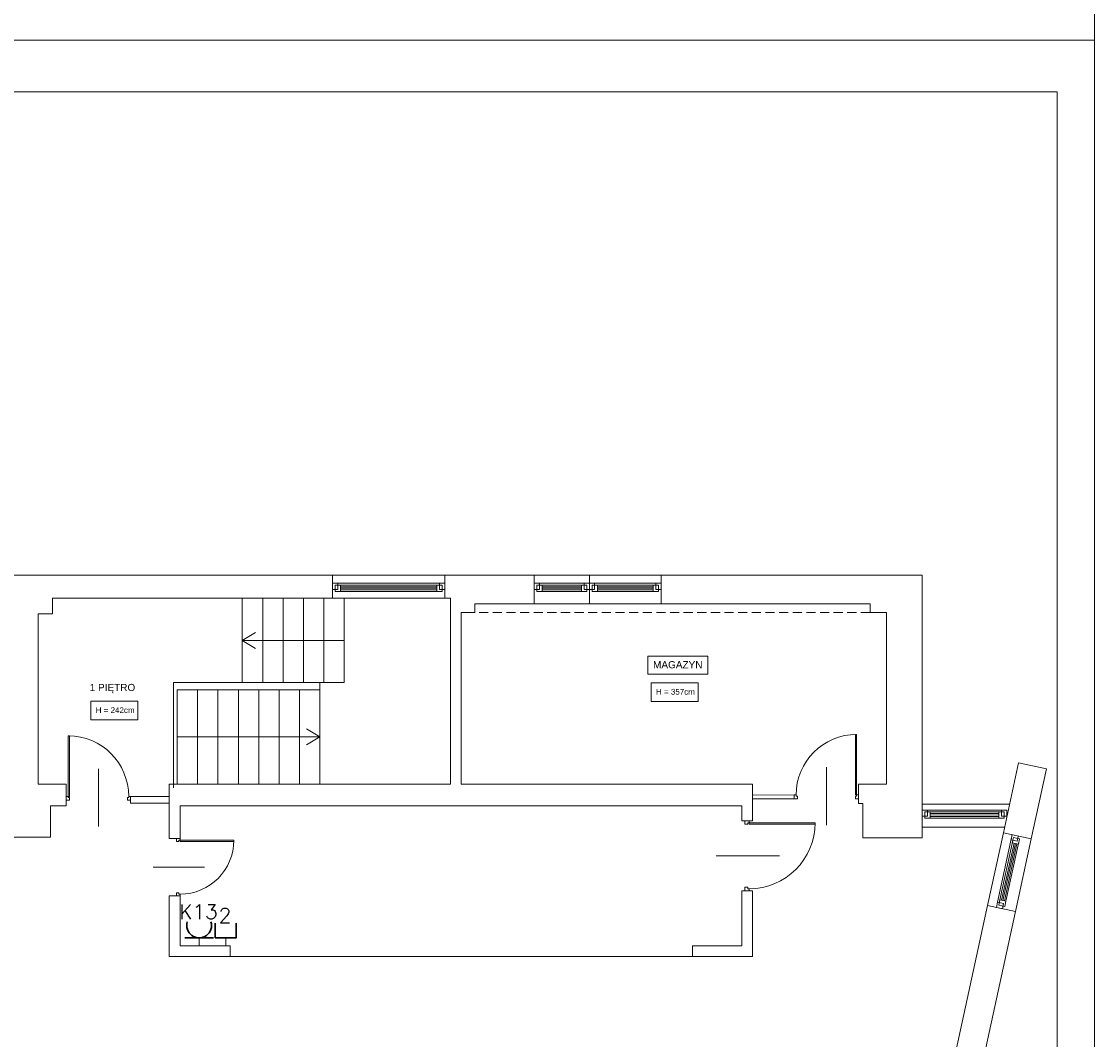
# Model space of a CAD drawing. Header units: millimetres. Extents: x 1468 to 6168, y 2353 to 26545.
# Tile 16 of 29: x 4669 to 6168, y 9866 to 11289. Entities that reach past the tile are written whole.
import ezdxf
from ezdxf.enums import TextEntityAlignment as Align

# ---------------------------------------------------------------- set-up
doc = ezdxf.new("R2010")
doc.units = ezdxf.units.MM
doc.linetypes.add('HIDDENX2', pattern=[19.05, 12.7, -6.35])
doc.linetypes.add('JIS_02_2.0', pattern=[3, 2, -1])
doc.layers.get('0').update_dxf_attribs({"lineweight": 0})
for name, color, linetype, lineweight in [('+ okna', 7, 'Continuous', 0), ('+ podciąg', 7, 'JIS_02_2.0', 0), ('+ schody', 7, 'Continuous', 0), ('+ ściany', 7, 'Continuous', 0), ('+okna', 7, 'Continuous', 0), ('+widok', 7, 'Continuous', 0), ('EL_GNIAZDKA', 10, 'Continuous', 30), ('EL_GNIAZDKA_TXT', 10, 'Continuous', 25), ('EL_PEL', 170, 'Continuous', 30), ('EL_PEL_TEKST', 170, 'Continuous', 25), ('opis (model)', 7, 'Continuous', 0), ('opisy (model)', 7, 'Continuous', 0)]:
    doc.layers.add(name, color=color, linetype=linetype, lineweight=lineweight)
doc.layers.add('EL_OBRAMOWANIE', color=80, linetype='Continuous', lineweight=0, plot=False)
doc.layers.add('EL_POMOC', color=10, linetype='Continuous', lineweight=0, plot=False)
doc.styles.add('ROMANS', font='ROMANS', dxfattribs={"width": 0.7})
doc.styles.get("Standard").update_dxf_attribs({"font": 'arial.ttf'})

# ---------------------------------------------------------------- blocks, each defined once
blk = doc.blocks.new('drzwi')
at = {"color": 0}
for p, q in [((-45, 42.3), (-45, -38.7)), ((-90, 5.4), (-85.5, 5.4)), ((-90, 0), (-90, 5.4)), ((-90, 0), (-87.3, 0)), ((-87.3, 0), (-87.3, 1.8)), ((-87.3, 1.8), (-85.5, 1.8)), ((-85.5, 1.8), (-85.5, 5.4)), ((-4.5, 5.4), (0, 5.4)), ((-4.5, 1.8), (-4.5, 5.4)), ((-4.5, 1.8), (-2.7, 1.8)), ((-4.5, 0), (-4.5, -84.6)), ((-4.5, 0), (0, 0)), ((-2.7, 0), (-2.7, 1.8)), ((-2.7, 0), (-2.7, -84.6)), ((0, 0), (0, 5.4)), ((-2.7, -84.6), (-4.5, -84.6))]:
    blk.add_line(p, q, dxfattribs=at)
blk.add_arc((-2.7, 0), 84.6, 180, 270, dxfattribs=at)

msp = doc.modelspace()

# ---------------------------------------------------------------- linework, layer by layer
at = {"layer": '+ okna'}
for p, q in [((4821.5, 10206), (4821.5, 10196.6)), ((4821.5, 10206), (4875.5, 10206)), ((4821.5, 10196.6), (4875.5, 10196.6)), ((5748.5, 10208), (5690.5, 10207.9)), ((5748.5, 10202.6), (5690.5, 10202.6)), ((5927.5, 10163), (5927.5, 10195)), ((5927.5, 10195), (6049.4, 10195)), ((5934.8, 10186.9), (6038.3, 10186.9)), ((6034.5, 10184.4), (5938.6, 10184.4)), ((5938.6, 10181.9), (6034.5, 10181.9)), ((5938.6, 10180), (6034.5, 10179.9)), ((5938.6, 10177.9), (6034.5, 10177.9)), ((6034.5, 10175.6), (5938.6, 10175.6)), ((6042.5, 10163), (5927.5, 10163)), ((6040.8, 10155.2), (6018.7, 10053.6)), ((6032.6, 10058), (6052.3, 10148.5)), ((6054, 10144.4), (6035.9, 10061.2)), ((6038.3, 10060.7), (6055.7, 10140.6)), ((6040.2, 10060.3), (6057.7, 10140.2)), ((6042.2, 10059.8), (6059.6, 10139.7)), ((6062.6, 10142.6), (6044.5, 10059.3)), ((6079.8, 10146.7), (6057.7, 10045.1))]:
    msp.add_line(p, q, dxfattribs=at)
for points in [[(5934.8, 10178.1), (5927.5, 10178.1), (5927.5, 10186.9), (5934.8, 10186.9)], [(5931.1, 10175.6), (5938.6, 10175.6), (5938.6, 10184.4), (5931.1, 10184.4)], [(6042, 10175.6), (6034.5, 10175.6), (6034.5, 10184.4), (6042, 10184.4)], [(6038.3, 10178.1), (6045.6, 10178.1), (6045.6, 10186.9), (6038.3, 10186.9)], [(6063.4, 10146.6), (6061.9, 10139.3), (6053.3, 10141.1), (6054.9, 10148.5)], [(6042.9, 10052), (6044.5, 10059.3), (6035.9, 10061.2), (6034.3, 10053.9)], [(6041.2, 10056.1), (6039.7, 10049), (6031.1, 10050.9), (6032.6, 10058)]]:
    msp.add_lwpolyline(points, close=True, dxfattribs=at)
msp.add_lwpolyline([(6053.2, 10152.5), (6051.6, 10145.4), (6060.2, 10143.5), (6061.7, 10150.1)], dxfattribs=at)
at = {"layer": '+ podciąg', "linetype": 'HIDDENX2'}
msp.add_line((5854.5, 10463), (5302.5, 10463), dxfattribs=at)
at = {"layer": '+ schody'}
for p, q in [((4977.5, 10424), (4996, 10435.2)), ((4977.5, 10424), (5120, 10424)), ((4977.5, 10424), (4996, 10412.8)), ((5086, 10365), (5086, 10223)), ((5057.5, 10223), (5057.5, 10355)), ((5057.5, 10355), (5086, 10355)), ((5086, 10289), (5067.4, 10300.2)), ((4886.5, 10289), (5086, 10289)), ((5086, 10289), (5067.4, 10277.8)), ((5086, 10223), (5057.5, 10223))]:
    msp.add_line(p, q, dxfattribs=at)
for points in [[(4977.5, 10365), (4977.5, 10483), (5006, 10483), (5006, 10365)], [(5006, 10365), (5006, 10483), (5034.5, 10483), (5034.5, 10365)], [(5034.5, 10365), (5034.5, 10483), (5063, 10483), (5063, 10365)], [(5063, 10365), (5063, 10483), (5091.5, 10483), (5091.5, 10365)], [(5091.5, 10365), (5091.5, 10483), (5120, 10483), (5120, 10365)], [(4886.5, 10223), (4886.5, 10355), (4915, 10355), (4915, 10223)], [(4915, 10223), (4915, 10355), (4943.5, 10355), (4943.5, 10223)], [(4943.5, 10223), (4943.5, 10355), (4972, 10355), (4972, 10223)], [(4972, 10223), (4972, 10355), (5000.5, 10355), (5000.5, 10223)], [(5000.5, 10223), (5000.5, 10355), (5029, 10355), (5029, 10223)], [(5029, 10223), (5029, 10355), (5057.5, 10355), (5057.5, 10223)]]:
    msp.add_lwpolyline(points, close=True, dxfattribs=at)
msp.add_lwpolyline([(5120, 10365), (4881.5, 10365), (4881.5, 10218)], dxfattribs=at)
at = {"layer": '+ ściany'}
for p, q in [((5103.5, 10483), (5103.5, 10515)), ((5260.5, 10483), (5260.5, 10515)), ((5385.5, 10475), (5385.5, 10515)), ((5927.5, 10515), (5562.5, 10515)), ((5562.5, 10475), (5562.5, 10515)), ((5927.5, 10162), (5927.5, 10515)), ((4712.5, 10483), (4712.5, 10461)), ((5103.5, 10483), (4712.5, 10483)), ((5268.5, 10483), (5260.5, 10483)), ((5268.5, 10223), (5268.5, 10483)), ((5302.5, 10475), (5385.5, 10475)), ((5302.5, 10475), (5302.5, 10463)), ((5562.5, 10475), (5854.5, 10475)), ((5854.5, 10463), (5854.5, 10475)), ((4712.5, 10461), (4692.5, 10461)), ((4692.5, 10461), (4692.5, 10223)), ((5283.5, 10223), (5283.5, 10463)), ((5302.5, 10463), (5283.5, 10463)), ((5854.5, 10463), (5877.5, 10463)), ((5877.5, 10223), (5877.5, 10463)), ((5268.5, 10223), (5268.5, 10434.5)), ((5283.5, 10223), (5283.5, 10434.5)), ((6062, 10252.9), (6040.8, 10155.2)), ((6101.1, 10244.4), (6062, 10252.9)), ((6101.1, 10244.4), (6079.8, 10146.7)), ((4692.5, 10223), (4731.5, 10223)), ((4731.5, 10193), (4731.5, 10223)), ((4875.5, 10208), (4875.5, 10223)), ((4875.5, 10223), (5268.5, 10223)), ((4877.5, 10223), (4886.5, 10223)), ((5283.5, 10223), (5690.5, 10223)), ((5690.5, 10223), (5690.5, 10194.3)), ((5838.5, 10196), (5838.5, 10223)), ((5838.5, 10223), (5877.5, 10223)), ((5838.5, 10196), (5844.5, 10196)), ((5844.5, 10196), (5844.5, 10148)), ((5927.5, 10148), (5927.5, 10162)), ((6079.8, 10146.7), (6040.8, 10155.2)), ((5844.5, 10148), (5927.5, 10148)), ((6057.7, 10045.1), (5947.3, 9537.2)), ((6057.7, 10045.1), (6018.7, 10053.6))]:
    msp.add_line(p, q, dxfattribs=at)
for points in [[(4731.5, 10193), (4709.5, 10193), (4709.5, 10149), (4621.5, 10149), (4621.5, 10163), (4621.5, 10515), (5103.5, 10515)], [(5260.5, 10515), (5385.5, 10515)], [(4890.5, 10147), (4875.5, 10147), (4875.5, 10208)], [(5690.5, 10196), (5690.5, 10172), (5675.5, 10172), (5675.5, 10193)], [(4890.5, 10147), (4890.5, 10193), (5675.5, 10193)], [(4960.5, 9997), (4960.5, 9982), (4875.5, 9982), (4875.5, 10067), (4890.5, 10067), (4890.5, 9997)], [(5675.5, 10074), (5690.5, 10074), (5690.5, 9982), (5606.5, 9982), (5606.5, 9997), (5675.5, 9997)], [(5675.5, 10074), (5675.5, 9997)], [(6018.7, 10053.6), (5923.9, 9617.8), (5859.9, 9633.8)], [(4960.5, 9997), (4890.5, 9997)]]:
    msp.add_lwpolyline(points, dxfattribs=at)
at = {"layer": '+okna'}
for p, q in [((5103.5, 10515), (5260.5, 10515)), ((5385.5, 10515), (5562.5, 10515)), ((5462.5, 10475), (5462.5, 10515)), ((5110.8, 10503.8), (5253.2, 10503.8)), ((5255.4, 10501.3), (5114.6, 10501.3)), ((5114.6, 10498.8), (5249.4, 10498.8)), ((5114.6, 10496.8), (5249.4, 10496.8)), ((5114.6, 10494.8), (5249.4, 10494.8)), ((5455.2, 10503.8), (5392.8, 10503.8)), ((5396.6, 10501.3), (5451.4, 10501.3)), ((5451.4, 10498.8), (5396.6, 10498.8)), ((5451.4, 10496.8), (5396.6, 10496.8)), ((5451.4, 10494.8), (5396.6, 10494.8)), ((5469.8, 10503.8), (5555.2, 10503.8)), ((5557.4, 10501.3), (5473.6, 10501.3)), ((5473.6, 10498.8), (5551.4, 10498.8)), ((5473.6, 10496.8), (5551.4, 10496.8)), ((5473.6, 10494.8), (5551.4, 10494.8)), ((5103.5, 10483), (5260.5, 10483)), ((5255.4, 10492.5), (5114.6, 10492.5)), ((5396.6, 10492.5), (5451.4, 10492.5)), ((5557.4, 10492.5), (5473.6, 10492.5)), ((5385.5, 10475), (5562.5, 10475))]:
    msp.add_line(p, q, dxfattribs=at)
for points in [[(5110.8, 10495), (5103.5, 10495), (5103.5, 10503.8), (5110.8, 10503.8)], [(5107.1, 10492.5), (5114.6, 10492.5), (5114.6, 10501.3), (5107.1, 10501.3)], [(5256.9, 10492.5), (5249.4, 10492.5), (5249.4, 10501.3), (5256.9, 10501.3)], [(5253.2, 10495), (5260.5, 10495), (5260.5, 10503.8), (5253.2, 10503.8)], [(5392.8, 10495), (5385.5, 10495), (5385.5, 10503.8), (5392.8, 10503.8)], [(5389.1, 10492.5), (5396.6, 10492.5), (5396.6, 10501.3), (5389.1, 10501.3)], [(5458.9, 10492.5), (5451.4, 10492.5), (5451.4, 10501.3), (5458.9, 10501.3)], [(5455.2, 10495), (5462.5, 10495), (5462.5, 10503.8), (5455.2, 10503.8)], [(5469.8, 10495), (5462.5, 10495), (5462.5, 10503.8), (5469.8, 10503.8)], [(5466.1, 10492.5), (5473.6, 10492.5), (5473.6, 10501.3), (5466.1, 10501.3)], [(5558.9, 10492.5), (5551.4, 10492.5), (5551.4, 10501.3), (5558.9, 10501.3)], [(5555.2, 10495), (5562.5, 10495), (5562.5, 10503.8), (5555.2, 10503.8)], [(5548.6, 10364.7), (5614.5, 10364.7), (5614.5, 10338.5), (5548.6, 10338.5)], [(4765.8, 10339), (4831.7, 10339), (4831.7, 10312.8), (4765.8, 10312.8)]]:
    msp.add_lwpolyline(points, close=True, dxfattribs=at)
at = {"layer": '+widok'}
msp.add_line((4960.5, 9982), (5606.5, 9982), dxfattribs=at)
at = {"layer": 'EL_GNIAZDKA', "color": 10}
msp.add_line((4897.3, 10008.3), (4937.2, 10008.3), dxfattribs=at)
msp.add_arc((4917.2, 10025.6), 17.3, 162.6624, 17.3376, dxfattribs=at)
at = {"layer": 'EL_OBRAMOWANIE', "color": 1}
for points in [[(6168.2, 14233.1), (1468.2, 14233.1), (1468.2, 11263.1), (6168.2, 11263.1)], [(1668.2, 11263.1), (1668.2, 5323.1), (6168.2, 5323.1), (6168.2, 11263.1)], [(1719.5, 5393.4), (6116.2, 5393.4), (6116.2, 11190.8), (1719.5, 11190.8)]]:
    msp.add_lwpolyline(points, close=True, dxfattribs=at)
at = {"layer": 'EL_PEL', "color": 170}
msp.add_lwpolyline([(4969, 10028.7), (4969, 10008.3), (4939.6, 10008.3), (4939.6, 10028.7)], dxfattribs=at)
at = {"layer": 'EL_POMOC', "color": 1}
for p, q in [((4917.2, 9997), (4917.2, 10008.3)), ((4954.3, 9997), (4954.3, 10008.3))]:
    msp.add_line(p, q, dxfattribs=at)
at = {"layer": 'opisy (model)'}
msp.add_lwpolyline([(5544.1, 10402.1), (5627.9, 10402.1), (5627.9, 10376.6), (5544.1, 10376.6)], close=True, dxfattribs=at)

# ---------------------------------------------------------------- block references
at = {"layer": '+ okna', "rotation": 180}
msp.add_blockref('drzwi', (4731.5, 10206), dxfattribs=at)
at = {"layer": '+ okna', "xscale": -1, "rotation": 180}
msp.add_blockref('drzwi', (5838.5, 10208), dxfattribs=at)
at = {"layer": '+ okna'}
for p, xscale, yscale, zscale, rotation in [((5685.7, 10172), 1.088888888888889, 1.088888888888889, 1.088888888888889, 90.00000000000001), ((4890.5, 10147), 0.8888888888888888, 0.8888888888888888, 0.8888888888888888, 90)]:
    msp.add_blockref('drzwi', p, dxfattribs=dict(at, xscale=xscale, yscale=yscale, zscale=zscale, rotation=rotation))

# ---------------------------------------------------------------- texts
at = {"layer": '+okna', "char_height": 8, "attachment_point": 1}
for s, insert in [('H = 357cm', (5555.5, 10356.2)), ('H = 242cm', (4772.7, 10330.5))]:
    msp.add_mtext_dynamic_manual_height_columns(s, width=108.332, gutter_width=12.5, heights=[0], dxfattribs=dict(at, insert=insert))
at = {"layer": 'EL_GNIAZDKA_TXT', "color": 10, "style": 'ROMANS'}
msp.add_text('K13', height=20.48, dxfattribs=at).set_placement((4916.2, 10044.8), align=Align.MIDDLE_CENTER)
at = {"layer": 'EL_PEL_TEKST', "color": 170, "style": 'ROMANS'}
msp.add_text('2', height=20.5, dxfattribs=at).set_placement((4953.3, 10039.6), align=Align.MIDDLE_CENTER)
at = {"layer": 'opis (model)', "insert": (4764.3, 10363.2), "char_height": 10, "attachment_point": 1}
msp.add_mtext_dynamic_manual_height_columns('1 PIĘTRO', width=108.332, gutter_width=12.5, heights=[0], dxfattribs=at)
at = {"layer": 'opisy (model)', "insert": (5551.4, 10395), "char_height": 10, "attachment_point": 1}
msp.add_mtext_dynamic_manual_height_columns('MAGAZYN', width=108.332, gutter_width=12.5, heights=[0], dxfattribs=at)

doc.saveas('drawing.dxf')
